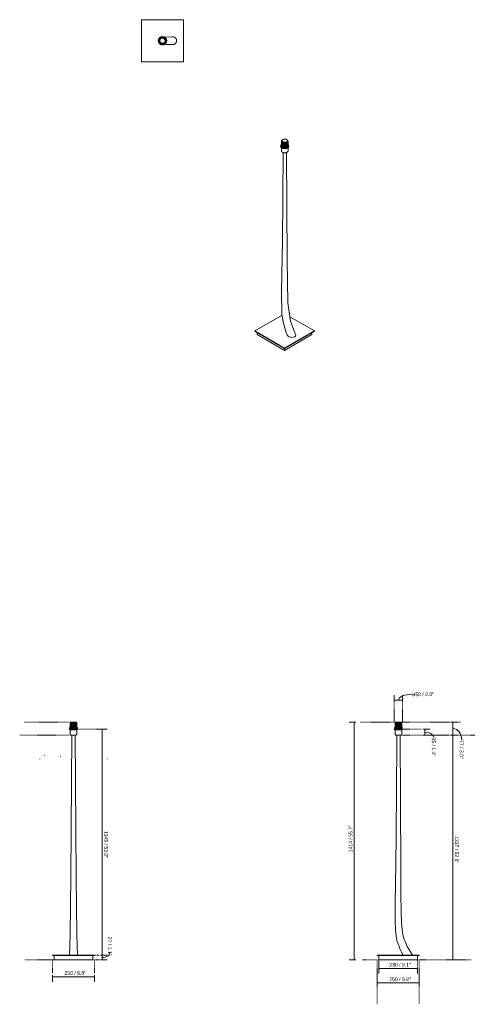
# Model space of a CAD drawing. Header units: millimetres. Extents: x 6189 to 8900, y 775 to 6634.
import ezdxf

# ---------------------------------------------------------------- set-up
doc = ezdxf.new("R2010")
doc.units = ezdxf.units.MM
doc.linetypes.add('Dash', pattern=[6, 3, -3])
doc.linetypes.add('Hidden', pattern=[7.14375, 4.7625, -2.38125])
doc.layers.add('A-ANNO-DIMS', color=7, linetype='Dash', lineweight=9, true_color=0xd2d2d2)
doc.layers.add('A-ANNO-DIMS-10', color=7, linetype='Continuous', lineweight=9)
doc.layers.add('E-LITE-EQPM', color=7, linetype='Continuous', lineweight=20)
doc.styles.add('Arial Narrow', font='ARIALN.TTF', dxfattribs={"height": 22})
doc.dimstyles.new('FARO_-_2_2mm_Arial_Narrow_mm_Inch_Left', dxfattribs={"dimscale": 304.8, "dimtxt": 22.515481, "dimasz": 0, "dimexe": 0.098425, "dimexo": 0.0625, "dimgap": 0.016404, "dimtad": 1, "dimdec": 0, "dimzin": 0, "dimdsep": 46, "dimtxsty": 'Arial Narrow', "dimblk1": 'NONE', "dimblk2": 'NONE', "dimsah": 1, "dimcen": 0.09, "dimadec": 0, "dimazin": 0, "dimtfac": 1, "dimtdec": 4, "dimtix": 1, "dimtmove": 0, "dimatfit": 3, "dimfxl": 0.032808, "dimfxlon": 1, "dimtvp": 1, "dimtolj": 1, "dimtzin": 0, "dimarcsym": 2})
doc.dimstyles.new('FARO_-_2_2mm_Arial_Narrow_mm_Inch_Left_1', dxfattribs={"dimscale": 304.8, "dimtxt": 22.515481, "dimasz": 0, "dimexe": 0.098425, "dimexo": 0.0625, "dimgap": 0.016404, "dimtad": 1, "dimdec": 0, "dimzin": 0, "dimdsep": 46, "dimtxsty": 'Arial Narrow', "dimblk1": 'NONE', "dimblk2": 'NONE', "dimsah": 1, "dimcen": 0.09, "dimadec": 0, "dimazin": 0, "dimtfac": 1, "dimtdec": 4, "dimtix": 1, "dimtmove": 1, "dimatfit": 3, "dimfxl": 0.032808, "dimfxlon": 1, "dimtvp": 1, "dimtolj": 1, "dimtzin": 0, "dimarcsym": 2})
doc.dimstyles.new('FARO_-_2_2mm_Arial_Narrow_mm_Inch_Right', dxfattribs={"dimscale": 304.8, "dimtxt": 22.515481, "dimasz": 0, "dimexe": 0.098425, "dimexo": 0.0625, "dimgap": 0.016404, "dimtad": 1, "dimdec": 0, "dimzin": 0, "dimdsep": 46, "dimtxsty": 'Arial Narrow', "dimblk1": 'NONE', "dimblk2": 'NONE', "dimsah": 1, "dimcen": 0.09, "dimadec": 0, "dimazin": 0, "dimtfac": 1, "dimtdec": 4, "dimtix": 1, "dimtmove": 0, "dimatfit": 3, "dimfxl": 0.032808, "dimfxlon": 1, "dimtvp": 1, "dimtolj": 1, "dimtzin": 0, "dimarcsym": 2})
doc.dimstyles.new('FARO_-_2_2mm_Arial_Narrow_mm_Inch_Right_1', dxfattribs={"dimscale": 304.8, "dimtxt": 22.515481, "dimasz": 0, "dimexe": 0.098425, "dimexo": 0.0625, "dimgap": 0.016404, "dimtad": 1, "dimdec": 0, "dimzin": 0, "dimdsep": 46, "dimtxsty": 'Arial Narrow', "dimblk1": 'NONE', "dimblk2": 'NONE', "dimsah": 1, "dimcen": 0.09, "dimadec": 0, "dimazin": 0, "dimtfac": 1, "dimtdec": 4, "dimtix": 1, "dimtmove": 1, "dimatfit": 3, "dimfxl": 0.032808, "dimfxlon": 1, "dimtvp": 1, "dimtolj": 1, "dimtzin": 0, "dimarcsym": 2})
doc.dimstyles.new('FARO_-_2_2mm_Arial_Narrow_mm_Inch_Right_2', dxfattribs={"dimscale": 304.8, "dimtxt": 22.515481, "dimasz": 0, "dimexe": 0.098425, "dimexo": 0.0625, "dimgap": 0.016404, "dimtad": 1, "dimdec": 0, "dimzin": 0, "dimdsep": 46, "dimtxsty": 'Arial Narrow', "dimblk1": 'NONE', "dimblk2": 'NONE', "dimsah": 1, "dimcen": 0.09, "dimadec": 0, "dimazin": 0, "dimtfac": 1, "dimtdec": 4, "dimtix": 1, "dimtmove": 0, "dimatfit": 3, "dimfxl": 0.032808, "dimfxlon": 1, "dimtvp": 1, "dimtolj": 1, "dimtzin": 0, "dimarcsym": 2})
doc.dimstyles.new('FARO_-_2_2mm_Arial_Narrow_mm_Inch_Right_3', dxfattribs={"dimscale": 304.8, "dimtxt": 22.515481, "dimasz": 0, "dimexe": 0.098425, "dimexo": 0.0625, "dimgap": 0.016404, "dimtad": 1, "dimdec": 0, "dimzin": 0, "dimdsep": 46, "dimtxsty": 'Arial Narrow', "dimblk1": 'NONE', "dimblk2": 'NONE', "dimsah": 1, "dimcen": 0.09, "dimadec": 0, "dimazin": 0, "dimtfac": 1, "dimtdec": 4, "dimtix": 1, "dimtmove": 1, "dimatfit": 3, "dimfxl": 0.032808, "dimfxlon": 1, "dimtvp": 1, "dimtolj": 1, "dimtzin": 0, "dimarcsym": 2})

# ---------------------------------------------------------------- blocks, each defined once
blk = doc.blocks.new('29686 - 29686 REM Matt nickel structure floor lamp-420383-Alzado_PDF')
at = {"layer": 'E-LITE-EQPM'}
for p, q in [((6483.9, 2412.5), (6508.8, 2412.5)), ((6485.4, 2419.6), (6485.4, 2418.7)), ((6485.6, 2419.6), (6508.8, 2419.6)), ((6485.6, 2418.7), (6508.8, 2418.7)), ((6487.1, 2423.5), (6487.1, 2419.6)), ((6487.2, 2423.5), (6508.8, 2423.5)), ((6488.8, 2408.7), (6488.8, 2382.5)), ((6488.8, 2408.7), (6508.8, 2408.7)), ((6489.2, 2450.5), (6489.2, 2449)), ((6489.2, 2450.5), (6508.8, 2450.5)), ((6489.2, 2449), (6508.8, 2449)), ((6489.2, 2447.5), (6489.2, 2446)), ((6489.2, 2447.5), (6508.8, 2447.5)), ((6489.2, 2446), (6508.8, 2446)), ((6489.2, 2444.5), (6489.2, 2443)), ((6489.2, 2444.5), (6508.8, 2444.5)), ((6489.2, 2443), (6508.8, 2443)), ((6489.2, 2441.5), (6489.2, 2440)), ((6489.2, 2441.5), (6508.8, 2441.5)), ((6489.2, 2440), (6508.8, 2440)), ((6489.2, 2438.5), (6489.2, 2437)), ((6489.2, 2438.5), (6508.8, 2438.5)), ((6489.2, 2437), (6508.8, 2437)), ((6489.2, 2435.5), (6489.2, 2434)), ((6489.2, 2435.5), (6508.8, 2435.5)), ((6489.2, 2434), (6508.8, 2434)), ((6489.2, 2432.5), (6489.2, 2431)), ((6489.2, 2432.5), (6508.8, 2432.5)), ((6489.2, 2431), (6508.8, 2431)), ((6489.2, 2429.5), (6489.2, 2428)), ((6489.2, 2429.5), (6508.8, 2429.5)), ((6489.2, 2428), (6508.8, 2428)), ((6489.2, 2426.5), (6489.2, 2425)), ((6489.2, 2426.5), (6508.8, 2426.5)), ((6489.2, 2425), (6508.8, 2425)), ((6490.3, 2454.5), (6490.3, 2450.5)), ((6490.3, 2454.5), (6508.8, 2454.5)), ((6490.3, 2449), (6490.3, 2447.5)), ((6490.3, 2446), (6490.3, 2444.5)), ((6490.3, 2443), (6490.3, 2441.5)), ((6490.3, 2440), (6490.3, 2438.5)), ((6490.3, 2437), (6490.3, 2435.5)), ((6490.3, 2434), (6490.3, 2432.5)), ((6490.3, 2431), (6490.3, 2429.5)), ((6490.3, 2428), (6490.3, 2426.5)), ((6490.3, 2425), (6490.3, 2423.5)), ((6490.3, 2418.7), (6490.3, 2412.5)), ((6508.8, 2454.5), (6527.3, 2454.5)), ((6508.8, 2450.5), (6528.4, 2450.5)), ((6508.8, 2449), (6528.4, 2449)), ((6508.8, 2447.5), (6528.4, 2447.5)), ((6508.8, 2446), (6528.4, 2446)), ((6508.8, 2444.5), (6528.4, 2444.5)), ((6508.8, 2443), (6528.4, 2443)), ((6508.8, 2441.5), (6528.4, 2441.5)), ((6508.8, 2440), (6528.4, 2440)), ((6508.8, 2438.5), (6528.4, 2438.5)), ((6508.8, 2437), (6528.4, 2437)), ((6508.8, 2435.5), (6528.4, 2435.5)), ((6508.8, 2434), (6528.4, 2434)), ((6508.8, 2432.5), (6528.4, 2432.5)), ((6508.8, 2431), (6528.4, 2431)), ((6508.8, 2429.5), (6528.4, 2429.5)), ((6508.8, 2428), (6528.4, 2428)), ((6508.8, 2426.5), (6528.4, 2426.5)), ((6508.8, 2425), (6528.4, 2425)), ((6508.8, 2423.5), (6530.3, 2423.5)), ((6508.8, 2419.6), (6532, 2419.6)), ((6508.8, 2418.7), (6532, 2418.7)), ((6508.8, 2412.5), (6533.6, 2412.5)), ((6508.8, 2408.7), (6528.8, 2408.7)), ((6527.3, 2450.5), (6527.3, 2454.5)), ((6527.3, 2447.5), (6527.3, 2449)), ((6527.3, 2444.5), (6527.3, 2446)), ((6527.3, 2441.5), (6527.3, 2443)), ((6527.3, 2438.5), (6527.3, 2440)), ((6527.3, 2435.5), (6527.3, 2437)), ((6527.3, 2432.5), (6527.3, 2434)), ((6527.3, 2429.5), (6527.3, 2431)), ((6527.3, 2426.5), (6527.3, 2428)), ((6527.3, 2423.5), (6527.3, 2425)), ((6527.3, 2412.5), (6527.3, 2418.7)), ((6528.4, 2449), (6528.4, 2450.5)), ((6528.4, 2446), (6528.4, 2447.5)), ((6528.4, 2443), (6528.4, 2444.5)), ((6528.4, 2440), (6528.4, 2441.5)), ((6528.4, 2437), (6528.4, 2438.5)), ((6528.4, 2434), (6528.4, 2435.5)), ((6528.4, 2431), (6528.4, 2432.5)), ((6528.4, 2428), (6528.4, 2429.5)), ((6528.4, 2425), (6528.4, 2426.5)), ((6528.8, 2382.5), (6528.8, 2408.7)), ((6530.5, 2419.6), (6530.5, 2423.5)), ((6532.1, 2418.7), (6532.1, 2419.6)), ((6383.8, 1067.5), (6633.8, 1067.5)), ((6383.8, 1067.5), (6383.8, 1065.5)), ((6383.8, 1065.5), (6633.8, 1065.5)), ((6393.8, 1065.5), (6393.8, 1040.5)), ((6623.8, 1040.5), (6623.8, 1065.5)), ((6633.8, 1065.5), (6633.8, 1067.5)), ((6623.8, 1040.5), (6393.8, 1040.5))]:
    blk.add_line(p, q, dxfattribs=at)
at = {"layer": 'E-LITE-EQPM', "flags": 128}
for points in [[(6488.8, 2408.7), (6486.5, 2411.4), (6483.8, 2412.5)], [(6533.8, 2412.5), (6530.5, 2411), (6528.8, 2408.7)], [(6498.8, 2377.5), (6493.3, 1534.5), (6488.2, 1189.6), (6486.5, 1125.2), (6485.1, 1067.5)], [(6493.8, 2377.5), (6490.9, 2378.4), (6489.1, 2380.8), (6488.8, 2382.5)], [(6498.9, 2377.5), (6495.7, 2377.5), (6493.9, 2377.5), (6493.8, 2377.5)], [(6493.8, 2377.5), (6494.7, 2377.5), (6497.4, 2377.5), (6501.5, 2377.5), (6506.5, 2377.5), (6508.8, 2377.5)], [(6508.8, 2377.5), (6514, 2377.5), (6518.6, 2377.5), (6521.9, 2377.5), (6523.6, 2377.5), (6523.8, 2377.5)], [(6523.8, 2377.5), (6522.8, 2377.5), (6520.1, 2377.5), (6518.6, 2377.5)], [(6518.8, 2377.5), (6524.3, 1534.5), (6529.3, 1189.6), (6531.1, 1125.2), (6532.4, 1067.5)], [(6528.8, 2382.5), (6527.9, 2379.6), (6525.4, 2377.8), (6523.8, 2377.5)]]:
    blk.add_lwpolyline(points, dxfattribs=at)
at = {"layer": 'E-LITE-EQPM'}
for points, knots in [([(6485.1, 1067.5), (6485.1, 1067.5), (6485.2, 1067.5), (6485.6, 1067.5), (6487, 1067.5), (6488.6, 1067.5), (6490, 1067.5), (6491.7, 1067.5), (6493.6, 1067.5), (6495.8, 1067.5), (6498.1, 1067.5), (6500.6, 1067.5), (6504, 1067.5), (6506.8, 1067.5), (6508.8, 1067.5)], [0.5, 0.5, 0.5, 0.5, 0.5138889, 0.5833333, 0.6527778, 0.6875, 0.7222222, 0.7569444, 0.7916667, 0.8263889, 0.8611111, 0.8958333, 0.9305556, 1, 1, 1, 1]), ([(6532.4, 1067.5), (6532.4, 1067.5), (6532.4, 1067.5), (6531.9, 1067.5), (6530.5, 1067.5), (6528.9, 1067.5), (6527.5, 1067.5), (6526.1, 1067.5), (6524.9, 1067.5), (6523.6, 1067.5), (6521.8, 1067.5), (6519.4, 1067.5), (6517, 1067.5), (6513.5, 1067.5), (6510.7, 1067.5), (6508.8, 1067.5)], [0.4990423, 0.4990423, 0.4990423, 0.4990423, 0.5138889, 0.5833333, 0.6527778, 0.6875, 0.7222222, 0.7569444, 0.7743056, 0.7916667, 0.8263889, 0.8611111, 0.8958333, 0.9305556, 1, 1, 1, 1])]:
    blk.add_open_spline(points, degree=3, knots=knots, dxfattribs=at)
blk = doc.blocks.new('29686 - 29686 REM Matt nickel structure floor lamp-420383-Planta_PDF')
at = {"layer": 'E-LITE-EQPM'}
for p, q in [((125, 125), (-125, 125)), ((-125, 125), (-125, -125)), ((125, -125), (125, 125)), ((-125, -125), (125, -125))]:
    blk.add_line(p, q, dxfattribs=at)
at = {"layer": 'E-LITE-EQPM', "flags": 128}
for points in [[(-21.2, 13.9), (-22, 20.5), (-23.6, 56.3)], [(21.2, 13.9), (22, 20.5), (23.6, 56.3)]]:
    blk.add_lwpolyline(points, dxfattribs=at)
at = {"layer": 'E-LITE-EQPM'}
for radius, start, end in [(25, 90, 270), (23.3, 90, 270), (21.7, 90, 270), (19.6, 90, 270), (18.5, 90, 270), (17, 90, 270), (15.5, 90, 270), (25, 270, 90), (23.3, 270, 90), (21.7, 270, 90), (19.6, 270, 90), (18.5, 270, 90), (17, 270, 90), (15.5, 270, 90)]:
    blk.add_arc((0, 0.8), radius, start, end, dxfattribs=at)
for points, knots in [([(-23.6, 55.8), (-23.7, 56.7), (-23.7, 59.5), (-23.1, 64.1), (-21.7, 68.7), (-20.1, 72), (-18.7, 74.4), (-17.3, 76.3), (-16.1, 77.7), (-14.8, 79), (-13, 80.6), (-10.7, 82.2), (-8.2, 83.4), (-4.8, 84.6), (-2, 85), (0, 85.1)], [0.4791667, 0.4791667, 0.4791667, 0.4791667, 0.5138889, 0.5833333, 0.6527778, 0.6875, 0.7222222, 0.7569444, 0.7743056, 0.7916667, 0.8263889, 0.8611111, 0.8958333, 0.9305556, 1, 1, 1, 1]), ([(0, 85.1), (1.6, 85.1), (3.8, 84.8), (6.7, 84), (9.4, 82.9), (11.9, 81.4), (14.3, 79.5), (15.9, 77.9), (17.4, 76.3), (18.7, 74.4), (19.8, 72.5), (21.2, 69.8), (22.5, 66.3), (23.5, 61.6), (23.7, 58), (23.6, 56), (23.6, 55.9)], [0, 0, 0, 0, 0.0555556, 0.0833333, 0.1111111, 0.1666667, 0.1944444, 0.2222222, 0.25, 0.2777778, 0.3055556, 0.3333333, 0.3888889, 0.4444444, 0.5138889, 0.5191184, 0.5191184, 0.5191184, 0.5191184])]:
    blk.add_open_spline(points, degree=3, knots=knots, dxfattribs=at)
blk = doc.blocks.new('29686 - 29686 REM Matt nickel structure floor lamp-420383-Isometrico 2 PDF')
at = {"layer": 'E-LITE-EQPM', "lineweight": 9}
for p, q in [((2409.3, 5885.5), (2409.3, 5884.8)), ((2410.9, 5888.7), (2410.9, 5885.5)), ((2412.6, 5879.7), (2412.6, 5878.4)), ((2412.6, 5876.6), (2412.6, 5855.2)), ((2413, 5910.8), (2413, 5909.5)), ((2413, 5908.3), (2413, 5907.1)), ((2413, 5905.9), (2413, 5904.6)), ((2413, 5903.4), (2413, 5902.2)), ((2413, 5901), (2413, 5899.7)), ((2413, 5898.5), (2413, 5897.3)), ((2413, 5896.1), (2413, 5894.8)), ((2413, 5893.6), (2413, 5892.4)), ((2413, 5891.2), (2413, 5889.9)), ((2414.1, 5914), (2414.1, 5910.8)), ((2414.1, 5909.5), (2414.1, 5908.3)), ((2414.1, 5907.1), (2414.1, 5905.9)), ((2414.1, 5904.6), (2414.1, 5903.4)), ((2414.1, 5902.2), (2414.1, 5901)), ((2414.1, 5899.7), (2414.1, 5898.5)), ((2414.1, 5897.3), (2414.1, 5896.1)), ((2414.1, 5894.8), (2414.1, 5893.6)), ((2414.1, 5892.4), (2414.1, 5891.2)), ((2414.1, 5889.9), (2414.1, 5888.7)), ((2451.1, 5910.8), (2445.7, 5903.2)), ((2445.7, 5900.8), (2449, 5903.6)), ((2445.7, 5898.3), (2449, 5901.2)), ((2445.7, 5895.9), (2449, 5898.7)), ((2445.7, 5893.4), (2449, 5896.3)), ((2445.7, 5891), (2449, 5893.8)), ((2445.7, 5888.5), (2449, 5891.4)), ((2445.7, 5886.1), (2449, 5888.9)), ((2445.7, 5883.6), (2449, 5886.5)), ((2445.7, 5881.2), (2449, 5884)), ((2445.7, 5872.2), (2449.6, 5875.7)), ((2446.5, 5901.5), (2452.2, 5909.5)), ((2446.5, 5899.1), (2452.2, 5907.1)), ((2446.5, 5896.6), (2452.2, 5904.6)), ((2446.5, 5894.2), (2452.2, 5902.2)), ((2446.5, 5891.7), (2452.2, 5899.7)), ((2446.5, 5889.3), (2452.2, 5897.3)), ((2446.5, 5886.8), (2452.2, 5894.8)), ((2446.5, 5884.4), (2452.2, 5892.4)), ((2446.5, 5881.9), (2452.2, 5889.9)), ((2446.8, 5870.3), (2452.6, 5877.8)), ((2446.8, 5871.6), (2452.2, 5877.3)), ((2451.1, 5910.8), (2451.1, 5914)), ((2451.1, 5908.3), (2451.1, 5909.5)), ((2451.1, 5905.9), (2451.1, 5907.1)), ((2451.1, 5903.4), (2451.1, 5904.6)), ((2451.1, 5901), (2451.1, 5902.2)), ((2451.1, 5898.5), (2451.1, 5899.7)), ((2451.1, 5896.1), (2451.1, 5897.3)), ((2451.1, 5893.6), (2451.1, 5894.8)), ((2451.1, 5891.2), (2451.1, 5892.4)), ((2451.1, 5888.7), (2451.1, 5889.9)), ((2452.2, 5909.5), (2452.2, 5910.8)), ((2452.2, 5907.1), (2452.2, 5908.3)), ((2452.2, 5904.6), (2452.2, 5905.9)), ((2452.2, 5902.2), (2452.2, 5903.4)), ((2452.2, 5899.7), (2452.2, 5901)), ((2452.2, 5897.3), (2452.2, 5898.5)), ((2452.2, 5894.8), (2452.2, 5896.1)), ((2452.2, 5892.4), (2452.2, 5893.6)), ((2452.2, 5889.9), (2452.2, 5891.2)), ((2452.6, 5855.2), (2452.6, 5876.6)), ((2454.3, 5885.5), (2454.3, 5888.7)), ((2455.9, 5884.8), (2455.9, 5885.5)), ((2416.7, 4875), (2255.3, 4781.9)), ((2608.8, 4781.9), (2463.2, 4866)), ((2255.3, 4781.9), (2432.1, 4679.8)), ((2255.3, 4780.2), (2255.3, 4781.9)), ((2255.3, 4780.2), (2432.1, 4678.2)), ((2269.4, 4759.8), (2269.4, 4772.1)), ((2432.1, 4665.9), (2269.4, 4759.8)), ((2432.1, 4679.8), (2608.8, 4781.9)), ((2432.1, 4678.2), (2608.8, 4780.2)), ((2594.7, 4759.8), (2432.1, 4665.9)), ((2594.7, 4759.8), (2594.7, 4772.1)), ((2608.8, 4780.2), (2608.8, 4781.9)), ((2432.1, 4679.8), (2432.1, 4678.2)), ((2432.1, 4678.2), (2432.1, 4665.9))]:
    blk.add_line(p, q, dxfattribs=at)
for points in [[(2419.5, 5921.6, 0), (2414.1, 5914, 0), (2419.5, 5906.5, 0), (2432.6, 5903.3, 0), (2445.7, 5906.5, 0)], [(2420.6, 5921, 0), (2415.6, 5914, 0), (2420.6, 5907.1, 0), (2432.6, 5904.2, 0), (2444.7, 5907.1, 0)], [(2445.7, 5906.5, 0), (2451.1, 5914, 0), (2445.7, 5921.6, 0), (2432.6, 5924.7, 0), (2419.5, 5921.6, 0)], [(2444.7, 5907.1, 0), (2449.6, 5914, 0), (2444.7, 5921, 0), (2432.6, 5923.9, 0), (2420.6, 5921, 0)], [(2409.3, 5884.9, 0), (2407.9, 5882, 0), (2410.3, 5873.2, 0), (2421.3, 5866.9, 0), (2436.5, 5865.5, 0), (2450.3, 5869.5, 0)], [(2409.4, 5884.1, 0), (2411.8, 5878.7, 0), (2422, 5872.8, 0), (2436.3, 5871.5, 0), (2449.1, 5875.2, 0)], [(2411.1, 5890.7, 0), (2409.6, 5887.6, 0), (2411.8, 5879.4, 0), (2422, 5873.5, 0), (2436.3, 5872.2, 0), (2449.1, 5876, 0)], [(2410.1, 5881.1, 0), (2412.5, 5873.8, 0), (2422.4, 5868.1, 0), (2436.1, 5866.8, 0), (2448.6, 5870.5, 0)], [(2411, 5885.8, 0), (2413.3, 5879.8, 0), (2422.8, 5874.3, 0), (2436, 5873.1, 0), (2447.9, 5876.7, 0)], [(2413, 5894.1, 0), (2411.2, 5890.7, 0), (2413.3, 5883, 0), (2422.8, 5877.6, 0), (2436, 5876.4, 0), (2447.9, 5879.9, 0)], [(2412.6, 5877.9, 0), (2418.5, 5870.3, 0), (2432.6, 5866.9, 0), (2446.8, 5870.3, 0)], [(2414.1, 5914.4, 0), (2413, 5910.8, 0), (2418.8, 5902.8, 0), (2432.6, 5899.5, 0), (2446.5, 5902.8, 0)], [(2413, 5909.5, 0), (2418.8, 5901.5, 0), (2432.6, 5898.2, 0), (2446.5, 5901.5, 0)], [(2413, 5908.9, 0), (2413, 5908.3, 0), (2418.8, 5900.3, 0), (2432.6, 5897, 0), (2446.5, 5900.3, 0)], [(2413, 5907.1, 0), (2418.8, 5899.1, 0), (2432.6, 5895.8, 0), (2446.5, 5899.1, 0)], [(2413, 5906.5, 0), (2413, 5905.9, 0), (2418.8, 5897.9, 0), (2432.6, 5894.6, 0), (2446.5, 5897.9, 0)], [(2413, 5904.6, 0), (2418.8, 5896.6, 0), (2432.6, 5893.3, 0), (2446.5, 5896.6, 0)], [(2413, 5904, 0), (2413, 5903.4, 0), (2418.8, 5895.4, 0), (2432.6, 5892.1, 0), (2446.5, 5895.4, 0)], [(2413, 5902.2, 0), (2418.8, 5894.2, 0), (2432.6, 5890.9, 0), (2446.5, 5894.2, 0)], [(2413, 5901.6, 0), (2413, 5901, 0), (2418.8, 5893, 0), (2432.6, 5889.7, 0), (2446.5, 5893, 0)], [(2413, 5899.7, 0), (2418.8, 5891.7, 0), (2432.6, 5888.4, 0), (2446.5, 5891.7, 0)], [(2413, 5899.1, 0), (2413, 5898.5, 0), (2418.8, 5890.5, 0), (2432.6, 5887.2, 0), (2446.5, 5890.5, 0)], [(2413, 5897.3, 0), (2418.8, 5889.3, 0), (2432.6, 5886, 0), (2446.5, 5889.3, 0)], [(2413, 5896.7, 0), (2413, 5896.1, 0), (2418.8, 5888.1, 0), (2432.6, 5884.8, 0), (2446.5, 5888.1, 0)], [(2413, 5894.8, 0), (2418.8, 5886.8, 0), (2432.6, 5883.5, 0), (2446.5, 5886.8, 0)], [(2413, 5894.2, 0), (2413, 5893.6, 0), (2418.8, 5885.6, 0), (2432.6, 5882.3, 0), (2446.5, 5885.6, 0)], [(2413, 5892.4, 0), (2418.8, 5884.4, 0), (2432.6, 5881.1, 0), (2446.5, 5884.4, 0)], [(2413, 5891.8, 0), (2413, 5891.2, 0), (2418.8, 5883.2, 0), (2432.6, 5879.9, 0), (2446.5, 5883.2, 0)], [(2413, 5889.9, 0), (2418.8, 5881.9, 0), (2432.6, 5878.6, 0), (2446.5, 5881.9, 0)], [(2413, 5877.5, 0), (2418.5, 5871.6, 0), (2432.6, 5868.2, 0), (2446.8, 5871.6, 0)], [(2445.7, 5903.2, 0), (2432.6, 5900.1, 0), (2419.5, 5903.2, 0), (2414.1, 5910.8, 0)], [(2415.8, 5875.5, 0), (2419.5, 5872.2, 0), (2432.6, 5869, 0), (2445.7, 5872.2, 0)], [(2416.4, 5903.3, 0), (2419.5, 5900.8, 0), (2432.6, 5897.6, 0), (2445.7, 5900.8, 0)], [(2416.4, 5900.9, 0), (2419.5, 5898.3, 0), (2432.6, 5895.2, 0), (2445.7, 5898.3, 0)], [(2416.4, 5898.4, 0), (2419.5, 5895.9, 0), (2432.6, 5892.7, 0), (2445.7, 5895.9, 0)], [(2416.4, 5896, 0), (2419.5, 5893.4, 0), (2432.6, 5890.3, 0), (2445.7, 5893.4, 0)], [(2416.4, 5893.5, 0), (2419.5, 5891, 0), (2432.6, 5887.8, 0), (2445.7, 5891, 0)], [(2416.4, 5891.1, 0), (2419.5, 5888.5, 0), (2432.6, 5885.4, 0), (2445.7, 5888.5, 0)], [(2416.4, 5888.6, 0), (2419.5, 5886.1, 0), (2432.6, 5882.9, 0), (2445.7, 5886.1, 0)], [(2416.4, 5886.2, 0), (2419.5, 5883.6, 0), (2432.6, 5880.5, 0), (2445.7, 5883.6, 0)], [(2416.4, 5883.7, 0), (2419.5, 5881.2, 0), (2432.6, 5878, 0), (2445.7, 5881.2, 0)], [(2446.5, 5902.8, 0), (2452.2, 5910.8, 0), (2451.1, 5914.4, 0)], [(2446.5, 5900.3, 0), (2452.2, 5908.3, 0), (2452.2, 5908.9, 0)], [(2446.5, 5897.9, 0), (2452.2, 5905.9, 0), (2452.2, 5906.5, 0)], [(2446.5, 5895.4, 0), (2452.2, 5903.4, 0), (2452.2, 5904, 0)], [(2446.5, 5893, 0), (2452.2, 5901, 0), (2452.2, 5901.6, 0)], [(2446.5, 5890.5, 0), (2452.2, 5898.5, 0), (2452.2, 5899.1, 0)], [(2446.5, 5888.1, 0), (2452.2, 5896.1, 0), (2452.2, 5896.7, 0)], [(2446.5, 5885.6, 0), (2452.2, 5893.6, 0), (2452.2, 5894.2, 0)], [(2446.5, 5883.2, 0), (2452.2, 5891.2, 0), (2452.2, 5891.8, 0)], [(2447.9, 5879.9, 0), (2454, 5886.8, 0), (2452.1, 5894.2, 0)], [(2447.9, 5876.7, 0), (2454, 5883.5, 0), (2454.2, 5886.1, 0)], [(2448.6, 5870.5, 0), (2454.9, 5877.7, 0), (2455, 5881.2, 0)], [(2449.1, 5876, 0), (2455.7, 5883.4, 0), (2453.9, 5891, 0)], [(2449.1, 5875.2, 0), (2455.7, 5882.7, 0), (2455.9, 5885.4, 0)], [(2450.3, 5869.5, 0), (2457.3, 5877.5, 0), (2456, 5884.8, 0)], [(2412.6, 5855.2, 0), (2412.6, 5854.5, 0), (2412.7, 5853.8, 0), (2412.8, 5853.2, 0), (2413, 5852.5, 0), (2413.2, 5851.9, 0), (2413.4, 5851.2, 0), (2413.7, 5850.6, 0), (2414, 5850, 0), (2414.4, 5849.4, 0), (2414.8, 5848.9, 0), (2415.2, 5848.4, 0), (2415.6, 5847.9, 0), (2416, 5847.4, 0), (2416.5, 5847, 0), (2417, 5846.5, 0), (2417.5, 5846.1, 0), (2418, 5845.7, 0), (2418.6, 5845.3, 0), (2419.1, 5845, 0), (2419.7, 5844.7, 0), (2420.3, 5844.3, 0), (2420.9, 5844, 0), (2421.5, 5843.8, 0), (2422.1, 5843.5, 0), (2422.8, 5843.3, 0), (2423.4, 5843, 0), (2424.1, 5842.8, 0), (2424.7, 5842.6, 0), (2425.4, 5842.4, 0), (2426.1, 5842.3, 0), (2426.8, 5842.1, 0), (2427.5, 5842, 0), (2428.2, 5841.9, 0), (2428.9, 5841.8, 0), (2429.6, 5841.7, 0), (2430.3, 5841.7, 0), (2431, 5841.6, 0), (2431.7, 5841.6, 0), (2432.4, 5841.6, 0), (2433.1, 5841.6, 0), (2433.8, 5841.6, 0), (2434.6, 5841.6, 0), (2435.3, 5841.7, 0), (2436, 5841.8, 0), (2436.7, 5841.8, 0), (2437.4, 5841.9, 0), (2438.1, 5842.1, 0), (2438.8, 5842.2, 0), (2439.5, 5842.4, 0), (2440.1, 5842.5, 0), (2440.8, 5842.7, 0), (2441.5, 5842.9, 0), (2442.1, 5843.1, 0), (2442.7, 5843.4, 0), (2443.4, 5843.6, 0), (2444, 5843.9, 0), (2444.6, 5844.2, 0), (2445.2, 5844.5, 0), (2445.7, 5844.8, 0)], [(2422.6, 5843.6, 0), (2418.5, 5313.9, 0), (2414.2, 5019.4, 0), (2416.2, 4878.3, 0), (2424.9, 4827.6, 0), (2439.8, 4778.8, 0), (2447.6, 4757.4, 0)], [(2442.7, 5843.8, 0), (2447, 5204.3, 0), (2451.2, 4948.7, 0), (2467, 4839.5, 0), (2484.1, 4792.1, 0), (2497.6, 4759.8, 0)], [(2452.6, 5855.2, 0), (2452.6, 5854.5, 0), (2452.5, 5853.8, 0), (2452.4, 5853.2, 0), (2452.2, 5852.5, 0), (2452, 5851.9, 0), (2451.8, 5851.2, 0), (2451.5, 5850.6, 0), (2451.2, 5850, 0), (2450.8, 5849.4, 0), (2450.5, 5848.9, 0), (2450.1, 5848.4, 0), (2449.6, 5847.9, 0), (2449.2, 5847.4, 0), (2448.7, 5847, 0), (2448.2, 5846.5, 0), (2447.7, 5846.1, 0), (2447.2, 5845.7, 0), (2446.6, 5845.3, 0), (2446.1, 5845, 0), (2445.7, 5844.8, 0)], [(2492.2, 4747.1, 0), (2484.7, 4744.4, 0), (2475.9, 4743.6, 0), (2467.2, 4744.6, 0), (2459.3, 4747.1, 0), (2453, 4750.7, 0), (2448.7, 4755.2, 0), (2447.5, 4757.7, 0)], [(2497.5, 4760, 0), (2498.4, 4756.5, 0), (2497, 4751.4, 0), (2492.2, 4747.1, 0)]]:
    blk.add_polyline3d(points, dxfattribs=at)
blk = doc.blocks.new('29686 - 29686 REM Matt nickel structure floor lamp-420383-Frontal_PDF')
at = {"layer": 'E-LITE-EQPM'}
for p, q in [((-3093.5, 2412.5), (-3043.5, 2412.5)), ((-3091.9, 2419.6), (-3091.9, 2418.7)), ((-3091.9, 2419.6), (-3045.2, 2419.6)), ((-3091.9, 2418.7), (-3045.2, 2418.7)), ((-3090.2, 2423.5), (-3090.2, 2419.6)), ((-3090.2, 2423.5), (-3046.9, 2423.5)), ((-3088.5, 2408.7), (-3088.5, 2382.5)), ((-3088.5, 2408.7), (-3048.5, 2408.7)), ((-3088.1, 2450.5), (-3088.1, 2449)), ((-3088.1, 2450.5), (-3048.9, 2450.5)), ((-3088.1, 2449), (-3048.9, 2449)), ((-3088.1, 2447.5), (-3088.1, 2446)), ((-3088.1, 2447.5), (-3048.9, 2447.5)), ((-3088.1, 2446), (-3048.9, 2446)), ((-3088.1, 2444.5), (-3088.1, 2443)), ((-3088.1, 2444.5), (-3048.9, 2444.5)), ((-3088.1, 2443), (-3048.9, 2443)), ((-3088.1, 2441.5), (-3088.1, 2440)), ((-3088.1, 2441.5), (-3048.9, 2441.5)), ((-3088.1, 2440), (-3048.9, 2440)), ((-3088.1, 2438.5), (-3088.1, 2437)), ((-3088.1, 2438.5), (-3048.9, 2438.5)), ((-3088.1, 2437), (-3048.9, 2437)), ((-3088.1, 2435.5), (-3088.1, 2434)), ((-3088.1, 2435.5), (-3048.9, 2435.5)), ((-3088.1, 2434), (-3048.9, 2434)), ((-3088.1, 2432.5), (-3088.1, 2431)), ((-3088.1, 2432.5), (-3048.9, 2432.5)), ((-3088.1, 2431), (-3048.9, 2431)), ((-3088.1, 2429.5), (-3088.1, 2428)), ((-3088.1, 2429.5), (-3048.9, 2429.5)), ((-3088.1, 2428), (-3048.9, 2428)), ((-3088.1, 2426.5), (-3088.1, 2425)), ((-3088.1, 2426.5), (-3048.9, 2426.5)), ((-3088.1, 2425), (-3048.9, 2425)), ((-3087, 2454.5), (-3087, 2450.5)), ((-3087, 2454.5), (-3050, 2454.5)), ((-3087, 2449), (-3087, 2447.5)), ((-3087, 2446), (-3087, 2444.5)), ((-3087, 2443), (-3087, 2441.5)), ((-3087, 2440), (-3087, 2438.5)), ((-3087, 2437), (-3087, 2435.5)), ((-3087, 2434), (-3087, 2432.5)), ((-3087, 2431), (-3087, 2429.5)), ((-3087, 2428), (-3087, 2426.5)), ((-3087, 2425), (-3087, 2423.5)), ((-3087, 2418.7), (-3087, 2412.5)), ((-3050, 2450.5), (-3050, 2454.5)), ((-3050, 2447.5), (-3050, 2449)), ((-3050, 2444.5), (-3050, 2446)), ((-3050, 2441.5), (-3050, 2443)), ((-3050, 2438.5), (-3050, 2440)), ((-3050, 2435.5), (-3050, 2437)), ((-3050, 2432.5), (-3050, 2434)), ((-3050, 2429.5), (-3050, 2431)), ((-3050, 2426.5), (-3050, 2428)), ((-3050, 2423.5), (-3050, 2425)), ((-3050, 2412.5), (-3050, 2418.7)), ((-3048.9, 2449), (-3048.9, 2450.5)), ((-3048.9, 2446), (-3048.9, 2447.5)), ((-3048.9, 2443), (-3048.9, 2444.5)), ((-3048.9, 2440), (-3048.9, 2441.5)), ((-3048.9, 2437), (-3048.9, 2438.5)), ((-3048.9, 2434), (-3048.9, 2435.5)), ((-3048.9, 2431), (-3048.9, 2432.5)), ((-3048.9, 2428), (-3048.9, 2429.5)), ((-3048.9, 2425), (-3048.9, 2426.5)), ((-3048.5, 2382.5), (-3048.5, 2408.7)), ((-3046.9, 2419.6), (-3046.9, 2423.5)), ((-3045.2, 2418.7), (-3045.2, 2419.6)), ((-3194.3, 1067.5), (-2944.3, 1067.5)), ((-3194.3, 1065.5), (-3194.3, 1067.5)), ((-3194.3, 1065.5), (-2944.3, 1065.5)), ((-3184.3, 1040.5), (-3184.3, 1065.5)), ((-2954.3, 1065.5), (-2954.3, 1040.5)), ((-2944.3, 1067.5), (-2944.3, 1065.5)), ((-2954.3, 1040.5), (-3184.3, 1040.5))]:
    blk.add_line(p, q, dxfattribs=at)
at = {"layer": 'E-LITE-EQPM', "flags": 128}
for points in [[(-3088.5, 2408.7), (-3090.9, 2411.4), (-3093.5, 2412.5)], [(-3043.5, 2412.5), (-3046.8, 2411), (-3048.5, 2408.7)], [(-3083.5, 2377.5), (-3086.4, 2378.4), (-3088.3, 2380.8), (-3088.5, 2382.5)], [(-3039.5, 1067.5), (-3049.2, 1085.5), (-3057.6, 1102.4), (-3064.7, 1118.6), (-3070.7, 1134.4), (-3075.5, 1150), (-3079.4, 1165.6), (-3082.3, 1181.6), (-3084.4, 1198), (-3085.8, 1215.3), (-3086.7, 1233.7), (-3087.2, 1253.5), (-3087.5, 1275.2), (-3087.6, 1299), (-3087.5, 1325.2), (-3087.4, 1353.6), (-3087.1, 1384.5), (-3086.8, 1417.7), (-3086.3, 1453.4), (-3085.8, 1491.5), (-3085.3, 1532.2), (-3084.7, 1575.3), (-3084, 1621), (-3083.4, 1669.2), (-3082.7, 1720.1), (-3082.1, 1773.6), (-3081.5, 1829.7), (-3080.9, 1888.5), (-3080.3, 1950), (-3079.8, 2014.3), (-3079.4, 2081.3), (-3079, 2151.1), (-3078.8, 2223.7), (-3078.6, 2299.2), (-3078.5, 2377.5)], [(-3078.5, 2377.5), (-3078.6, 2299.2), (-3078.8, 2223.7), (-3079, 2151.1), (-3079.4, 2081.3), (-3079.8, 2014.3), (-3080.3, 1950), (-3080.9, 1888.5), (-3081.5, 1829.7), (-3082.1, 1773.6), (-3082.7, 1720.1), (-3083.4, 1669.2), (-3084, 1621), (-3084.7, 1575.3), (-3085.3, 1532.2), (-3085.8, 1491.5), (-3086.3, 1453.4), (-3086.8, 1417.7), (-3087.1, 1384.5), (-3087.4, 1353.6), (-3087.5, 1325.2), (-3087.6, 1299), (-3087.5, 1275.2), (-3087.2, 1253.5), (-3086.7, 1233.7), (-3085.8, 1215.3), (-3084.4, 1198), (-3082.3, 1181.6), (-3079.4, 1165.6), (-3075.5, 1150), (-3070.7, 1134.4), (-3064.7, 1118.6), (-3057.6, 1102.4), (-3049.2, 1085.5), (-3039.5, 1067.5)], [(-3083.5, 2377.5), (-3082.6, 2377.5), (-3079.9, 2377.5), (-3075.8, 2377.5), (-3070.8, 2377.5), (-3065.5, 2377.5), (-3060.6, 2377.5), (-3056.6, 2377.5), (-3054.2, 2377.5), (-3053.5, 2377.5)], [(-3058.5, 2377.5), (-3057.8, 2296.3), (-3057.1, 2218.1), (-3056.6, 2143), (-3056.2, 2070.9), (-3055.8, 2001.8), (-3055.5, 1935.7), (-3055.3, 1872.5), (-3055.1, 1812.3), (-3054.9, 1754.9), (-3054.8, 1700.4), (-3054.7, 1648.7), (-3054.5, 1599.7), (-3054.3, 1553.6), (-3054.1, 1510.2), (-3053.8, 1469.5), (-3053.5, 1431.5), (-3053.1, 1396.1), (-3052.6, 1363.4), (-3052, 1333.2), (-3051.2, 1305.7), (-3050.3, 1280.7), (-3049.3, 1258.3), (-3048.1, 1238.2), (-3046.4, 1220.2), (-3044.3, 1204), (-3041.7, 1189.1), (-3038.4, 1175.1), (-3034.3, 1161.7), (-3029.2, 1148.3), (-3023.1, 1134.6), (-3015.7, 1120), (-3006.9, 1104.2), (-2996.4, 1086.8), (-2984.2, 1067.5)], [(-2984.2, 1067.5), (-2996.4, 1086.8), (-3006.9, 1104.2), (-3015.7, 1120), (-3023.1, 1134.6), (-3029.2, 1148.3), (-3034.3, 1161.7), (-3038.4, 1175.1), (-3041.7, 1189.1), (-3044.3, 1204), (-3046.4, 1220.2), (-3048.1, 1238.2), (-3049.3, 1258.3), (-3050.3, 1280.7), (-3051.2, 1305.7), (-3052, 1333.2), (-3052.6, 1363.4), (-3053.1, 1396.1), (-3053.5, 1431.5), (-3053.8, 1469.5), (-3054.1, 1510.2), (-3054.3, 1553.6), (-3054.5, 1599.7), (-3054.7, 1648.7), (-3054.8, 1700.4), (-3054.9, 1754.9), (-3055.1, 1812.3), (-3055.3, 1872.5), (-3055.5, 1935.7), (-3055.8, 2001.8), (-3056.2, 2070.9), (-3056.6, 2143), (-3057.1, 2218.1), (-3057.8, 2296.3), (-3058.5, 2377.5)], [(-3048.5, 2382.5), (-3049.5, 2379.6), (-3051.9, 2377.8), (-3053.5, 2377.5)]]:
    blk.add_lwpolyline(points, dxfattribs=at)
blk = doc.blocks.new('DIMBLOCK1-Alzado_PDF')
at = {"layer": 'A-ANNO-DIMS-10', "color": 251, "true_color": 0x5b5b5b, "transparency": 16777216}
for p, q in [((6383.8, 949.2), (6383.8, 909.2)), ((6383.8, 939.2), (6383.8, 949.2)), ((6383.8, 939.2), (6633.8, 939.2)), ((6633.8, 949.2), (6633.8, 909.2)), ((6633.8, 939.2), (6633.8, 949.2))]:
    blk.add_line(p, q, dxfattribs=at)
at = {"layer": 'A-ANNO-DIMS-10', "color": 0, "transparency": 16777216, "insert": (6455.2, 972.6), "char_height": 22, "width": 128.66, "attachment_point": 1, "line_spacing_factor": 0.974696, "style": 'Arial Narrow'}
blk.add_mtext('250 / 9.8"', dxfattribs=at)
blk = doc.blocks.new('_None')
blk = doc.blocks.new('DIMBLOCK2-Alzado_PDF')
at = {"layer": 'A-ANNO-DIMS-10', "color": 251, "true_color": 0x5b5b5b, "transparency": 16777216}
for p, q in [((6670.1, 1067.5), (6710.1, 1067.5)), ((6680.1, 1067.5), (6670.1, 1067.5)), ((6680.1, 1040.5), (6680.1, 1067.5)), ((6670.1, 1040.5), (6710.1, 1040.5)), ((6680.1, 1040.5), (6670.1, 1040.5))]:
    blk.add_line(p, q, dxfattribs=at)
blk.add_ellipse((6680.1, 1084.1), major_axis=(-45.8, 0), ratio=0.656772, start_param=1.570796, end_param=3.141593, dxfattribs=at)
at = {"layer": 'A-ANNO-DIMS-10', "color": 0, "transparency": 16777216, "insert": (6736.4, 1177.3), "char_height": 22, "width": 111.934, "attachment_point": 1, "rotation": 270, "line_spacing_factor": 0.974696, "style": 'Arial Narrow'}
blk.add_mtext('27 / 1.1"', dxfattribs=at)
blk = doc.blocks.new('DIMBLOCK3-Alzado_PDF')
at = {"layer": 'A-ANNO-DIMS-10', "color": 251, "true_color": 0x5b5b5b, "transparency": 16777216}
for p, q in [((6670.1, 2412.5), (6710.1, 2412.5)), ((6680.1, 1067.5), (6680.1, 2412.5)), ((6670.1, 1067.5), (6710.1, 1067.5)), ((6680.1, 1067.5), (6670.1, 1067.5))]:
    blk.add_line(p, q, dxfattribs=at)
at = {"layer": 'A-ANNO-DIMS-10', "color": 251, "linetype": 'Hidden', "true_color": 0x5b5b5b, "transparency": 16777216}
blk.add_line((6680.1, 2412.5), (6670.1, 2412.5), dxfattribs=at)
at = {"layer": 'A-ANNO-DIMS-10', "color": 0, "transparency": 16777216, "insert": (6713.5, 1807.5), "char_height": 22, "width": 162.111, "attachment_point": 1, "rotation": 270, "line_spacing_factor": 0.974696, "style": 'Arial Narrow'}
blk.add_mtext('1345 / 53.0"', dxfattribs=at)
blk = doc.blocks.new('DIMBLOCK4-Frontal_PDF')
at = {"layer": 'A-ANNO-DIMS-10', "color": 251, "true_color": 0x5b5b5b, "transparency": 16777216}
for p, q in [((8326.3, 988.5), (8326.3, 998.5)), ((8556.3, 998.5), (8556.3, 958.5)), ((8556.3, 988.5), (8556.3, 998.5)), ((8326.3, 988.6), (8326.3, 958.5)), ((8556.3, 988.5), (8326.3, 988.5))]:
    blk.add_line(p, q, dxfattribs=at)
at = {"layer": 'A-ANNO-DIMS-10', "color": 0, "transparency": 16777216, "insert": (8387.7, 1022), "char_height": 22, "width": 128.66, "attachment_point": 1, "line_spacing_factor": 0.974696, "style": 'Arial Narrow'}
blk.add_mtext('230 / 9.1"', dxfattribs=at)
blk = doc.blocks.new('DIMBLOCK5-Frontal_PDF')
at = {"layer": 'A-ANNO-DIMS-10', "color": 251, "true_color": 0x5b5b5b, "transparency": 16777216}
for p, q in [((8316.3, 902.2), (8316.3, 932.3)), ((8316.3, 902.3), (8566.3, 902.3)), ((8316.3, 902.3), (8316.3, 892.3)), ((8566.3, 902.2), (8566.3, 932.3)), ((8566.3, 902.3), (8566.3, 892.3))]:
    blk.add_line(p, q, dxfattribs=at)
at = {"layer": 'A-ANNO-DIMS-10', "color": 0, "transparency": 16777216, "insert": (8387.7, 935.7), "char_height": 22, "width": 128.66, "attachment_point": 1, "line_spacing_factor": 0.974696, "style": 'Arial Narrow'}
blk.add_mtext('250 / 9.8"', dxfattribs=at)
blk = doc.blocks.new('DIMBLOCK6-Frontal_PDF')
at = {"layer": 'A-ANNO-DIMS-10', "color": 251, "true_color": 0x5b5b5b, "transparency": 16777216}
for p, q in [((8417.1, 2574.9), (8417.1, 2614.9)), ((8467.1, 2584.9), (8417.1, 2584.9)), ((8417.1, 2584.9), (8417.1, 2574.9)), ((8467.1, 2574.9), (8467.1, 2614.9)), ((8467.1, 2584.9), (8467.1, 2574.9))]:
    blk.add_line(p, q, dxfattribs=at)
blk.add_ellipse((8524.3, 2584.9), major_axis=(82.2, 0), ratio=0.431871, start_param=1.570796, end_param=3.141593, dxfattribs=at)
at = {"layer": 'A-ANNO-DIMS-10', "color": 0, "transparency": 16777216, "insert": (8524.3, 2631), "char_height": 22, "width": 130.375, "attachment_point": 1, "line_spacing_factor": 0.974696, "style": 'Arial Narrow'}
blk.add_mtext('ø50 / 2.0"', dxfattribs=at)
blk = doc.blocks.new('DIMBLOCK7-Frontal_PDF')
at = {"layer": 'A-ANNO-DIMS-10', "color": 251, "true_color": 0x5b5b5b, "transparency": 16777216}
for p, q in [((8766.6, 2454.5), (8756.6, 2454.5)), ((8766.5, 2454.5), (8796.6, 2454.5)), ((8766.6, 2454.5), (8766.6, 2377.5)), ((8766.6, 2377.5), (8756.6, 2377.5)), ((8766.5, 2377.5), (8796.6, 2377.5))]:
    blk.add_line(p, q, dxfattribs=at)
blk.add_ellipse((8766.6, 2347.8), major_axis=(0, 68.2), ratio=0.76409, start_param=4.712389, end_param=6.283185, dxfattribs=at)
at = {"layer": 'A-ANNO-DIMS-10', "color": 0, "transparency": 16777216, "insert": (8829.2, 2347.8), "char_height": 22, "width": 111.934, "attachment_point": 1, "rotation": 270, "line_spacing_factor": 0.974696, "style": 'Arial Narrow'}
blk.add_mtext('77 / 3.0"', dxfattribs=at)
blk = doc.blocks.new('DIMBLOCK8-Frontal_PDF')
at = {"layer": 'A-ANNO-DIMS-10', "color": 251, "true_color": 0x5b5b5b, "transparency": 16777216}
for p, q in [((8766.6, 2377.5), (8756.6, 2377.5)), ((8766.5, 2377.5), (8796.6, 2377.5)), ((8766.6, 2377.5), (8766.6, 1040.5)), ((8766.6, 1040.5), (8756.6, 1040.5)), ((8766.5, 1040.5), (8796.6, 1040.5))]:
    blk.add_line(p, q, dxfattribs=at)
at = {"layer": 'A-ANNO-DIMS-10', "color": 0, "transparency": 16777216, "insert": (8800, 1776.5), "char_height": 22, "width": 162.111, "attachment_point": 1, "rotation": 270, "line_spacing_factor": 0.974696, "style": 'Arial Narrow'}
blk.add_mtext('1337 / 52.6"', dxfattribs=at)
blk = doc.blocks.new('DIMBLOCK9-Frontal_PDF')
at = {"layer": 'A-ANNO-DIMS-10', "color": 251, "true_color": 0x5b5b5b, "transparency": 16777216}
for p, q in [((8189.7, 2454.5), (8149.7, 2454.5)), ((8179.7, 2454.5), (8179.7, 1040.5)), ((8179.7, 2454.5), (8189.7, 2454.5)), ((8189.7, 1040.5), (8149.7, 1040.5)), ((8179.7, 1040.5), (8189.7, 1040.5))]:
    blk.add_line(p, q, dxfattribs=at)
at = {"layer": 'A-ANNO-DIMS-10', "color": 0, "transparency": 16777216, "insert": (8146.3, 1680), "char_height": 22, "width": 162.111, "attachment_point": 1, "rotation": 90, "line_spacing_factor": 0.974696, "style": 'Arial Narrow'}
blk.add_mtext('1414 / 55.7"', dxfattribs=at)
blk = doc.blocks.new('DIMBLOCK10-Frontal_PDF')
at = {"layer": 'A-ANNO-DIMS-10', "color": 251, "true_color": 0x5b5b5b, "transparency": 16777216}
for p, q in [((8589.7, 2412.5), (8629.7, 2412.5)), ((8599.7, 2412.5), (8599.7, 2377.5)), ((8599.7, 2377.5), (8589.7, 2377.5)), ((8599.6, 2377.5), (8629.7, 2377.5))]:
    blk.add_line(p, q, dxfattribs=at)
at = {"layer": 'A-ANNO-DIMS-10', "color": 251, "linetype": 'Hidden', "true_color": 0x5b5b5b, "transparency": 16777216}
blk.add_line((8599.7, 2412.5), (8589.7, 2412.5), dxfattribs=at)
at = {"layer": 'A-ANNO-DIMS-10', "color": 251, "true_color": 0x5b5b5b, "transparency": 16777216}
blk.add_ellipse((8599.7, 2363), major_axis=(53, 0), ratio=0.604237, start_param=0, end_param=1.570796, dxfattribs=at)
at = {"layer": 'A-ANNO-DIMS-10', "color": 0, "transparency": 16777216, "insert": (8663.2, 2363), "char_height": 22, "width": 111.934, "attachment_point": 1, "rotation": 270, "line_spacing_factor": 0.974696, "style": 'Arial Narrow'}
blk.add_mtext('35 / 1.4"', dxfattribs=at)

msp = doc.modelspace()

# ---------------------------------------------------------------- linework, layer by layer
at = {"layer": 'A-ANNO-DIMS'}
for p, q in [((8417.1, 2454.5), (8417.1, 2574.5)), ((8467.1, 2454.5), (8467.1, 2574.5)), ((6483.7, 2454.5), (6213.7, 2454.5)), ((6533.8, 2412.5), (6709.3, 2412.5)), ((8417.1, 2454.5), (8213.8, 2454.5)), ((8467.1, 2454.5), (8813.8, 2454.5)), ((8467.1, 2412.5), (8582.1, 2412.5)), ((6483.8, 2377.5), (6188.8, 2377.5)), ((8467.1, 2377.5), (8899.7, 2377.5)), ((6633.8, 1067.5), (6663.8, 1067.5)), ((6393.8, 1040.5), (6218.8, 1040.5)), ((6383.8, 1040.5), (6383.8, 960.5)), ((6623.8, 1040.5), (6663.8, 1040.5)), ((6633.8, 1040.5), (6633.8, 960.5)), ((8316.3, 1040.5), (8228.3, 1040.5)), ((8316.3, 1040.5), (8316.3, 775.5)), ((8326.3, 988.5), (8326.3, 1040.5)), ((8556.3, 1003.5), (8556.3, 1040.5)), ((8566.3, 1040.5), (8566.3, 775.5)), ((8566.3, 1040.5), (8874.3, 1040.5))]:
    msp.add_line(p, q, dxfattribs=at)
at = {"layer": 'E-LITE-EQPM'}
for p, q in [((6308.3, 2237), (6308.3, 2234.8)), ((6337.3, 2256.5), (6338.1, 2256.5)), ((6430.4, 2250.5), (6431.8, 2250.5)), ((6709.3, 2237), (6709.3, 2234.7)), ((6382.8, 1040.5), (6383.6, 1040.5))]:
    msp.add_line(p, q, dxfattribs=at)

# ---------------------------------------------------------------- block references
at = {"layer": 'E-LITE-EQPM', "rotation": 269.9999999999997}
msp.add_blockref('29686 - 29686 REM Matt nickel structure floor lamp-420383-Planta_PDF', (7037.6, 6508.8), dxfattribs=at)
at = {"layer": 'E-LITE-EQPM', "lineweight": 9}
msp.add_blockref('29686 - 29686 REM Matt nickel structure floor lamp-420383-Isometrico 2 PDF', (5333.1, 0), dxfattribs=at)
at = {"layer": 'E-LITE-EQPM'}
for name, p in [('29686 - 29686 REM Matt nickel structure floor lamp-420383-Alzado_PDF', (0, 0)), ('29686 - 29686 REM Matt nickel structure floor lamp-420383-Frontal_PDF', (11510.6, 0))]:
    msp.add_blockref(name, p, dxfattribs=at)

# ---------------------------------------------------------------- dimensions: what is measured, and where the dimension line sits
at = {"layer": 'A-ANNO-DIMS', "color": 251, "linetype": 'Continuous', "true_color": 0x5b5b5b}
dim = msp.add_linear_dim(base=(8417.1, 2584.9), p1=(8467.1, 2574.9), p2=(8417.1, 2574.9), text='ø<>', dimstyle='FARO_-_2_2mm_Arial_Narrow_mm_Inch_Left_1', override={"dimpost": '<>', "dimfxl": 50}, dxfattribs=at)
dim.commit()
dim.dimension.update_dxf_attribs({"geometry": 'DIMBLOCK6-Frontal_PDF', "text_midpoint": (8589.5, 2616.4), "dimtype": 160})
for base, p1, p2, dimstyle, override, picture, middle in [((6680.1, 2412.5), (6670.1, 1067.5), (6670.1, 2412.5), 'FARO_-_2_2mm_Arial_Narrow_mm_Inch_Right_2', {"dimtad": 4, "dimpost": '<>', "dimfxl": 1345}, 'DIMBLOCK3-Alzado_PDF', (6699.4, 1740)), ((8179.7, 1040.5), (8189.7, 2454.5), (8189.7, 1040.5), 'FARO_-_2_2mm_Arial_Narrow_mm_Inch_Left', {"dimpost": '<>', "dimfxl": 1414}, 'DIMBLOCK9-Frontal_PDF', (8160.5, 1747.5)), ((8766.6, 1040.5), (8756.6, 2377.5), (8756.6, 1040.5), 'FARO_-_2_2mm_Arial_Narrow_mm_Inch_Right', {"dimtad": 4, "dimpost": '<>', "dimfxl": 1337}, 'DIMBLOCK8-Frontal_PDF', (8785.8, 1709))]:
    dim = msp.add_linear_dim(base=base, p1=p1, p2=p2, angle=90, dimstyle=dimstyle, override=override, dxfattribs=at)
    dim.commit()
    dim.dimension.update_dxf_attribs({"geometry": picture, "text_midpoint": middle})
for base, p1, p2, dimstyle, override, picture, middle in [((8599.7, 2377.5), (8589.7, 2412.5), (8589.7, 2377.5), 'FARO_-_2_2mm_Arial_Narrow_mm_Inch_Right_3', {"dimtad": 4, "dimpost": '<>', "dimfxl": 35}, 'DIMBLOCK10-Frontal_PDF', (8648.6, 2307)), ((8766.6, 2377.5), (8756.6, 2454.5), (8756.6, 2377.5), 'FARO_-_2_2mm_Arial_Narrow_mm_Inch_Right_1', {"dimtad": 4, "dimpost": '<>', "dimfxl": 77}, 'DIMBLOCK7-Frontal_PDF', (8814.6, 2291.8)), ((6680.1, 1067.5), (6670.1, 1040.5), (6670.1, 1067.5), 'FARO_-_2_2mm_Arial_Narrow_mm_Inch_Right_1', {"dimtad": 4, "dimpost": '<>', "dimfxl": 27}, 'DIMBLOCK2-Alzado_PDF', (6721.8, 1121.4))]:
    dim = msp.add_linear_dim(base=base, p1=p1, p2=p2, angle=90, dimstyle=dimstyle, override=override, dxfattribs=at)
    dim.commit()
    dim.dimension.update_dxf_attribs({"geometry": picture, "text_midpoint": middle, "dimtype": 160, "text_rotation": 90})
for base, p1, p2, dimstyle, override, picture, middle in [((8326.3, 988.5), (8556.3, 998.5), (8326.3, 998.5), 'FARO_-_2_2mm_Arial_Narrow_mm_Inch_Left', {"dimpost": '<>', "dimfxl": 230}, 'DIMBLOCK4-Frontal_PDF', (8441.3, 1007.8)), ((6633.8, 939.2), (6383.8, 949.2), (6633.8, 949.2), 'FARO_-_2_2mm_Arial_Narrow_mm_Inch_Right', {"dimpost": '<>', "dimfxl": 250}, 'DIMBLOCK1-Alzado_PDF', (6508.8, 958.4)), ((8566.3, 902.3), (8316.3, 892.3), (8566.3, 892.3), 'FARO_-_2_2mm_Arial_Narrow_mm_Inch_Left', {"dimpost": '<>', "dimfxl": 250}, 'DIMBLOCK5-Frontal_PDF', (8441.3, 921.5))]:
    dim = msp.add_linear_dim(base=base, p1=p1, p2=p2, dimstyle=dimstyle, override=override, dxfattribs=at)
    dim.commit()
    dim.dimension.update_dxf_attribs({"geometry": picture, "text_midpoint": middle})

doc.saveas('drawing.dxf')
